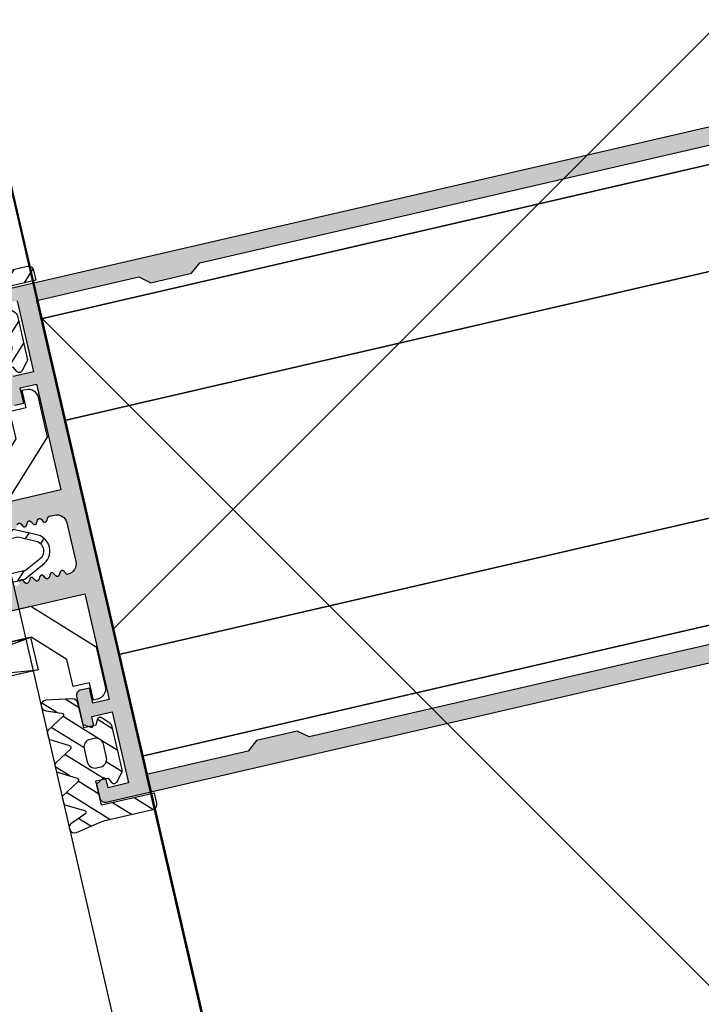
# Model space of a CAD drawing. Header units: centimetres. Extents: x -15121 to 17422, y -60492 to 0.
# Tile 33 of 256: x 1201.84 to 1208.37, y -30450.34 to -30440.92. Entities that reach past the tile are written whole.
import ezdxf

# ---------------------------------------------------------------- set-up
doc = ezdxf.new("R2010")
doc.units = ezdxf.units.CM
doc.header["$LTSCALE"] = 60
doc.linetypes.add('0', pattern=[0])
for name, color, linetype in [('AIKA podłoga deski cała', 2, 'Continuous'), ('AIKA powierzchnie2', 2, 'Continuous'), ('AIKA sufity podwieszane', 8, 'Continuous'), ('AIKA wymiarowanie ogólne rzut2', 7, 'Continuous'), ('BSP podkonstrukcja', 8, 'Continuous'), ('RI-ACCESS', 253, 'Continuous'), ('RI-GASKET', 253, 'Continuous'), ('RI-HATCH-I', 253, 'Continuous'), ('RI-HATCH-P', 253, 'Continuous'), ('RI-PROFILE', 8, 'Continuous')]:
    doc.layers.add(name, color=color, linetype=linetype)
doc.styles.add('wymiar', font='txt.shx', dxfattribs={"width": 0.6})
doc.dimstyles.new('Dwudziestka', dxfattribs={"dimtxt": 7, "dimasz": 0.7, "dimexe": 5, "dimexo": 0, "dimgap": 2.5, "dimtad": 1, "dimtoh": 1, "dimdec": 3, "dimrnd": 0.5, "dimdsep": 46, "dimtxsty": 'wymiar', "dimblk": 'znacznik', "dimcen": 0, "dimdle": 5, "dimse1": 1, "dimse2": 1, "dimclrd": 256, "dimclre": 256, "dimclrt": 256, "dimadec": 0, "dimazin": 0, "dimtfac": 0.4, "dimtdec": 3, "dimtix": 1, "dimtofl": 0, "dimtmove": 2, "dimatfit": 3, "dimldrblk": 'znacznik', "dimfxl": 1, "dimtolj": 1, "dimarcsym": 0})

# ---------------------------------------------------------------- blocks, each defined once
blk = doc.blocks.new('0342524b')
at = {"layer": 'RI-PROFILE'}
for points in [[(2.796999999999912, 9.325999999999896, 0.5790137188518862), (2.795999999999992, 9.672000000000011), (2.529999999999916, 9.824999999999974, -0.5780385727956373), (2.530999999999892, 10.17199999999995), (2.796999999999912, 10.32499999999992, 0.5790137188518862), (2.795999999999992, 10.67100000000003), (2.529999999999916, 10.82599999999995, -0.5780385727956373), (2.530999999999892, 11.17299999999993), (2.796999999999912, 11.32599999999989, 0.5790137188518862), (2.795999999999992, 11.67200000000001), (2.529999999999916, 11.82599999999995, -0.5780385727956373), (2.530999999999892, 12.17299999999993), (2.796999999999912, 12.32599999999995, 0.2678428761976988), (2.896670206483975, 12.49871298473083), (2.896670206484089, 12.99999999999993, 0.414213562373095), (1.896670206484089, 13.99999999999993), (-1.905000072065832, 13.99999999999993, 0.414213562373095), (-2.905000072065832, 12.99999999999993), (-2.905000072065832, 12.88472731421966), (-2.538999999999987, 12.67399999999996, -0.5763692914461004), (-2.538999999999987, 12.32699999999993), (-2.805000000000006, 12.17299999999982, 0.5763692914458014), (-2.805000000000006, 11.82599999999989), (-2.538999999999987, 11.67299999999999, -0.5763692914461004), (-2.538999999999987, 11.32599999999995), (-2.805000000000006, 11.17299999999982, 0.5763692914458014), (-2.805000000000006, 10.82599999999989), (-2.538999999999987, 10.67299999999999, -0.5763692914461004), (-2.538999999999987, 10.32599999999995), (-2.805000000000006, 10.17299999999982, 0.5763692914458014), (-2.805000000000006, 9.825999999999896), (-2.538999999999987, 9.672999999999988, -0.5763692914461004), (-2.538999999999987, 9.325999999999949), (-2.805000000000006, 9.172999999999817, 0.5763692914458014), (-2.805000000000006, 8.825999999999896), (-2.538999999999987, 8.672999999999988, -0.5763692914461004), (-2.538999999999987, 8.32599999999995)], [(-5.100000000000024, 0.4999999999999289), (-5.100000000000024, 14.14999999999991), (-15.5, 14.14999999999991), (-15.5, 12.54999999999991), (-14, 12.54999999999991), (-13.99999999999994, 11.64999999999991, -0.414213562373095), (-14.49999999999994, 11.14999999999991), (-17.26915163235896, 11.14999999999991), (-17.67315163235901, 11.84999999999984, -0.5775199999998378), (-17.50015163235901, 12.14999999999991), (-16.69999999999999, 12.14999999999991), (-16.69999999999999, 14.14999999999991), (-23.69999999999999, 14.14999999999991), (-23.69999999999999, 12.14999999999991), (-22.89984836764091, 12.14999999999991, -0.5775199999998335), (-22.72684836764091, 11.84999999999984), (-23.13084836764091, 11.14999999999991), (-24.5, 11.14999999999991, -0.4142000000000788), (-25, 11.64999999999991), (-24.99999999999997, 119.8499999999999, -0.4141999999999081)], [(25.00000000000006, 119.8499999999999), (25, 11.64999999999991, -0.4142000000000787)], [(13.99999999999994, 11.64999999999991), (14, 12.54999999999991), (15.5, 12.54999999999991), (15.5, 14.14999999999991), (5.099999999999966, 14.14999999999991), (5.099999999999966, 0.4999999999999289, -0.414213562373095)]]:
    blk.add_lwpolyline(points, format="xyb", dxfattribs=at)
for points in [[(23.69999999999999, 14.14999999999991), (16.69999999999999, 14.14999999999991), (16.69999999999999, 12.14999999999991)], [(-23.29999999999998, 85.44999999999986), (-23.30000000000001, 31.99999999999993), (-22.50000000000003, 30.99999999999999), (-22.50000000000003, 26.99999999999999), (-23.30000000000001, 25.99999999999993), (-23.30000000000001, 15.99999999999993), (23.30000000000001, 15.99999999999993), (23.30000000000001, 25.99999999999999), (22.5, 26.99999999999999), (22.5, 30.99999999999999), (23.30000000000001, 31.99999999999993), (23.30000000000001, 85.44999999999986)]]:
    blk.add_lwpolyline(points, dxfattribs=at)
blk = doc.blocks.new('0342524')
at = {"layer": 'RI-HATCH-P'}
h = blk.add_hatch(color=256, dxfattribs=at)
edge = h.paths.add_edge_path()
edge.add_arc((2.629431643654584, 2.999212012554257), 0.2002221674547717, 119.77574523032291, 239.8940206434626, ccw=False)
edge.add_line((2.529999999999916, 3.172999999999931), (2.795999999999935, 3.325999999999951))
edge.add_arc((2.696192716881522, 3.498712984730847), 0.1994774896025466, 300.0227342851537, 60.30845426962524)
edge.add_line((2.795000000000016, 3.671999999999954), (2.52899999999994, 3.825999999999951))
edge.add_arc((2.629431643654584, 3.999212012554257), 0.2002221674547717, 119.77574523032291, 239.8940206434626, ccw=False)
edge.add_line((2.529999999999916, 4.172999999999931), (2.795999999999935, 4.325999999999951))
edge.add_arc((2.696192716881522, 4.498712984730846), 0.1994774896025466, 300.0227342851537, 60.30845426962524)
edge.add_line((2.795000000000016, 4.671999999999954), (2.52899999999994, 4.825999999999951))
edge.add_arc((2.629431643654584, 4.999212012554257), 0.2002221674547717, 119.77574523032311, 239.89402064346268, ccw=False)
edge.add_line((2.529999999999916, 5.172999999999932), (2.795999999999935, 5.325999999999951))
edge.add_arc((2.696192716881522, 5.498712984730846), 0.1994774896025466, 300.0227342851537, 60.30845426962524)
edge.add_line((2.795000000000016, 5.671999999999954), (2.52899999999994, 5.825999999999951))
edge.add_arc((2.629431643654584, 5.999212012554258), 0.2002221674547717, 119.77574523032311, 239.89402064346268, ccw=False)
edge.add_line((2.529999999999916, 6.172999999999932), (2.795999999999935, 6.325999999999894))
edge.add_arc((2.696192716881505, 6.498712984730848), 0.1994774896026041, 300.0227342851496, 60.30845426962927)
edge.add_line((2.795000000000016, 6.672000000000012), (2.529999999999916, 6.824999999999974))
edge.add_arc((2.630431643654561, 6.998212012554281), 0.2002221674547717, 119.77574523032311, 239.89402064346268, ccw=False)
edge.add_line((2.530999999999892, 7.171999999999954), (2.796999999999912, 7.324999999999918))
edge.add_arc((2.697192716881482, 7.497712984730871), 0.1994774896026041, 300.0227342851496, 60.30845426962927)
edge.add_line((2.795999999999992, 7.671000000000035), (2.529999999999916, 7.825999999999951))
edge.add_arc((2.630431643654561, 7.999212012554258), 0.2002221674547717, 119.77574523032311, 239.89402064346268, ccw=False)
edge.add_line((2.530999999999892, 8.172999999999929), (2.796999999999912, 8.325999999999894))
edge.add_arc((2.697192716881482, 8.498712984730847), 0.1994774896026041, 300.0227342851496, 60.30845426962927)
edge.add_line((2.795999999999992, 8.672000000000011), (2.529999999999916, 8.825999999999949))
edge.add_arc((2.630431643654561, 8.999212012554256), 0.2002221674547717, 119.7757452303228, 239.8940206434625, ccw=False)
edge.add_line((2.530999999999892, 9.172999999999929), (2.796999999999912, 9.325999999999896))
edge.add_arc((2.697192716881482, 9.498712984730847), 0.1994774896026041, 300.0227342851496, 60.30845426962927)
edge.add_line((2.795999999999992, 9.672000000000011), (2.529999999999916, 9.824999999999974))
edge.add_arc((2.630431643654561, 9.99821201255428), 0.2002221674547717, 119.7757452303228, 239.8940206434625, ccw=False)
edge.add_line((2.530999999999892, 10.17199999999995), (2.796999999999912, 10.32499999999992))
edge.add_arc((2.697192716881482, 10.49771298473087), 0.1994774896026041, 300.0227342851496, 60.30845426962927)
edge.add_line((2.795999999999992, 10.67100000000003), (2.529999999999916, 10.82599999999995))
edge.add_arc((2.630431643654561, 10.99921201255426), 0.2002221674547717, 119.7757452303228, 239.8940206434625, ccw=False)
edge.add_line((2.530999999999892, 11.17299999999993), (2.796999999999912, 11.32599999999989))
edge.add_arc((2.697192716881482, 11.49871298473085), 0.1994774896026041, 300.0227342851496, 60.30845426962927)
edge.add_line((2.795999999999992, 11.67200000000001), (2.529999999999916, 11.82599999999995))
edge.add_arc((2.630431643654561, 11.99921201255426), 0.2002221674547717, 119.7757452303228, 239.8940206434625, ccw=False)
edge.add_line((2.530999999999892, 12.17299999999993), (2.796999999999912, 12.32599999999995))
edge.add_arc((2.697192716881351, 12.49871298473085), 0.1994774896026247, 300.0227342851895, 359.9999999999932)
edge.add_line((2.896670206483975, 12.49871298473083), (2.896670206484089, 12.99999999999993))
edge.add_arc((1.896670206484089, 12.99999999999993), 1, 0, 90)
edge.add_line((1.896670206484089, 13.99999999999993), (-1.905000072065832, 13.99999999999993))
edge.add_arc((-1.905000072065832, 12.99999999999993), 1, 90, 180)
edge.add_line((-2.905000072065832, 12.99999999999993), (-2.905000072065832, 12.88472731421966))
edge.add_line((-2.905000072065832, 12.88472731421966), (-2.538999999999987, 12.67399999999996))
edge.add_arc((-2.639511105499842, 12.50049999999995), 0.2005111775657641, 300.0843446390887, 59.91565536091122, ccw=False)
edge.add_line((-2.538999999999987, 12.32699999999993), (-2.805000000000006, 12.17299999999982))
edge.add_arc((-2.704488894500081, 11.99949999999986), 0.2005111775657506, 120.0843446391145, 239.9156553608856)
edge.add_line((-2.805000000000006, 11.82599999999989), (-2.538999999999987, 11.67299999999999))
edge.add_arc((-2.639511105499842, 11.49949999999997), 0.2005111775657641, 300.0843446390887, 59.91565536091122, ccw=False)
edge.add_line((-2.538999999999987, 11.32599999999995), (-2.805000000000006, 11.17299999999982))
edge.add_arc((-2.704488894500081, 10.99949999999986), 0.2005111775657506, 120.0843446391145, 239.9156553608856)
edge.add_line((-2.805000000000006, 10.82599999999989), (-2.538999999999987, 10.67299999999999))
edge.add_arc((-2.639511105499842, 10.49949999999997), 0.2005111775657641, 300.0843446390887, 59.91565536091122, ccw=False)
edge.add_line((-2.538999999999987, 10.32599999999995), (-2.805000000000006, 10.17299999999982))
edge.add_arc((-2.704488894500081, 9.999499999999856), 0.2005111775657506, 120.0843446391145, 239.9156553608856)
edge.add_line((-2.805000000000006, 9.825999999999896), (-2.538999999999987, 9.672999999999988))
edge.add_arc((-2.639511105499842, 9.499499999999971), 0.2005111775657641, 300.0843446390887, 59.91565536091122, ccw=False)
edge.add_line((-2.538999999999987, 9.325999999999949), (-2.805000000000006, 9.172999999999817))
edge.add_arc((-2.704488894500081, 8.999499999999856), 0.2005111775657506, 120.0843446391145, 239.9156553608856)
edge.add_line((-2.805000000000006, 8.825999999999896), (-2.538999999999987, 8.672999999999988))
edge.add_arc((-2.639511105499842, 8.499499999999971), 0.2005111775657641, 300.0843446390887, 59.91565536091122, ccw=False)
edge.add_line((-2.538999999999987, 8.32599999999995), (-2.805000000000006, 8.172999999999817))
edge.add_arc((-2.704488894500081, 7.999499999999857), 0.2005111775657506, 120.0843446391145, 239.9156553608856)
edge.add_line((-2.805000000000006, 7.825999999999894), (-2.538999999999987, 7.672999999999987))
edge.add_arc((-2.639511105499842, 7.499499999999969), 0.2005111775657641, 300.0843446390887, 59.91565536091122, ccw=False)
edge.add_line((-2.538999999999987, 7.325999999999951), (-2.805000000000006, 7.172999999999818))
edge.add_arc((-2.704488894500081, 6.999499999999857), 0.2005111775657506, 120.0843446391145, 239.9156553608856)
edge.add_line((-2.805000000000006, 6.825999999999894), (-2.538999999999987, 6.672999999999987))
edge.add_arc((-2.639511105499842, 6.499499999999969), 0.2005111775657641, 300.0843446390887, 59.91565536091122, ccw=False)
edge.add_line((-2.538999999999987, 6.325999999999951), (-2.805000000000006, 6.172999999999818))
edge.add_arc((-2.704488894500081, 5.999499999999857), 0.2005111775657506, 120.0843446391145, 239.9156553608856)
edge.add_line((-2.805000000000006, 5.825999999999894), (-2.538999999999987, 5.672999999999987))
edge.add_arc((-2.639511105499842, 5.499499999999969), 0.2005111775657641, 300.0843446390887, 59.91565536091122, ccw=False)
edge.add_line((-2.538999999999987, 5.325999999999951), (-2.805000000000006, 5.172999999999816))
edge.add_arc((-2.704488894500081, 4.999499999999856), 0.2005111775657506, 120.0843446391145, 239.9156553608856)
edge.add_line((-2.805000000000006, 4.825999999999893), (-2.538999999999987, 4.672999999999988))
edge.add_arc((-2.639511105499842, 4.499499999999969), 0.2005111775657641, 300.0843446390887, 59.91565536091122, ccw=False)
edge.add_line((-2.538999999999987, 4.325999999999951), (-2.805000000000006, 4.172999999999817))
edge.add_arc((-2.704488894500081, 3.999499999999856), 0.2005111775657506, 120.0843446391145, 239.9156553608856)
edge.add_line((-2.805000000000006, 3.825999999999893), (-2.538999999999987, 3.672999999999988))
edge.add_arc((-2.639511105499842, 3.499499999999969), 0.2005111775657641, 300.0843446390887, 59.91565536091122, ccw=False)
edge.add_line((-2.538999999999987, 3.325999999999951), (-2.805000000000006, 3.172999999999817))
edge.add_arc((-2.704488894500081, 2.999499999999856), 0.2005111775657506, 120.0843446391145, 239.9156553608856)
edge.add_line((-2.805000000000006, 2.825999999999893), (-2.538999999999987, 2.672999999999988))
edge.add_arc((-2.639511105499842, 2.499499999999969), 0.2005111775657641, 300.0843446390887, 59.91565536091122, ccw=False)
edge.add_line((-2.538999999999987, 2.325999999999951), (-2.805000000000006, 2.172999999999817))
edge.add_arc((-2.704488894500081, 1.999499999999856), 0.2005111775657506, 120.0843446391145, 239.9156553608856)
edge.add_line((-2.805000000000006, 1.825999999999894), (-2.538999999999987, 1.672999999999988))
edge.add_arc((-2.639511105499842, 1.499499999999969), 0.2005111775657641, 300.0843446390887, 59.91565536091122, ccw=False)
edge.add_line((-2.538999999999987, 1.325999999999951), (-2.805000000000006, 1.172999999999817))
edge.add_arc((-2.704488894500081, 0.9994999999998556), 0.2005111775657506, 120.0843446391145, 239.9156553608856)
edge.add_line((-2.805000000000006, 0.8259999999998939), (-2.538999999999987, 0.6729999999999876))
edge.add_arc((-2.639511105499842, 0.4994999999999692), 0.2005111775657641, 300.0843446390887, 59.91565536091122, ccw=False)
edge.add_line((-2.538999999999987, 0.3259999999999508), (-2.90500000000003, 0.114999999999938))
edge.add_line((-2.90500000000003, 0.114999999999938), (-2.90500000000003, -7.109590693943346e-14))
edge.add_line((-2.90500000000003, -7.11e-14), (-4.600000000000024, -7.11e-14))
edge.add_arc((-4.600000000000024, 0.4999999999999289), 0.5, 180, 270, ccw=False)
edge.add_line((-5.100000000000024, 0.4999999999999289), (-5.100000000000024, 14.14999999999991))
edge.add_line((-5.100000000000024, 14.14999999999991), (-15.5, 14.14999999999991))
edge.add_line((-15.5, 14.14999999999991), (-15.5, 12.54999999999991))
edge.add_line((-15.5, 12.54999999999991), (-14, 12.54999999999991))
edge.add_line((-14, 12.54999999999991), (-13.99999999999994, 11.64999999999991))
edge.add_arc((-14.49999999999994, 11.64999999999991), 0.5, 270, 360, ccw=False)
edge.add_line((-14.49999999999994, 11.14999999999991), (-17.26915163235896, 11.14999999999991))
edge.add_line((-17.26915163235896, 11.14999999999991), (-17.67315163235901, 11.84999999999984))
edge.add_arc((-17.50009999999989, 11.95008855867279), 0.1999114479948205, 90.01479813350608, 210.0439705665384, ccw=False)
edge.add_line((-17.50015163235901, 12.14999999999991), (-16.69999999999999, 12.14999999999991))
edge.add_line((-16.69999999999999, 12.14999999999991), (-16.69999999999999, 14.14999999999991))
edge.add_line((-16.69999999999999, 14.14999999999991), (-23.69999999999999, 14.14999999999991))
edge.add_line((-23.69999999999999, 14.14999999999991), (-23.69999999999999, 12.14999999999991))
edge.add_line((-23.69999999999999, 12.14999999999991), (-22.89984836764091, 12.14999999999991))
edge.add_arc((-22.89990000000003, 11.95008855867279), 0.1999114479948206, 329.95602943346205, 89.98520186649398, ccw=False)
edge.add_line((-22.72684836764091, 11.84999999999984), (-23.13084836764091, 11.14999999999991))
edge.add_line((-23.13084836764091, 11.14999999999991), (-24.5, 11.14999999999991))
edge.add_arc((-24.49998842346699, 11.65001157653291), 0.5000115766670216, 180.0013265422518, 269.99867345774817, ccw=False)
edge.add_line((-25, 11.64999999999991), (-24.99999999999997, 119.8499999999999))
edge.add_arc((-24.49998842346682, 119.8499884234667), 0.5000115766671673, 90.00132654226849, 179.9986734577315, ccw=False)
edge.add_line((-24.49999999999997, 120.3499999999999), (24.50000000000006, 120.3499999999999))
edge.add_arc((24.4999884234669, 119.8499884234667), 0.5000115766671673, 0.0013265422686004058, 89.99867345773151, ccw=False)
edge.add_line((25.00000000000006, 119.8499999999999), (25, 11.64999999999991))
edge.add_arc((24.49998842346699, 11.65001157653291), 0.5000115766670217, 270.0013265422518, 359.99867345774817, ccw=False)
edge.add_line((24.5, 11.14999999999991), (23.13084836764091, 11.14999999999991))
edge.add_line((23.13084836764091, 11.14999999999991), (22.72684836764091, 11.84999999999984))
edge.add_arc((22.89990000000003, 11.95008855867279), 0.1999114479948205, 90.01479813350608, 210.0439705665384, ccw=False)
edge.add_line((22.89984836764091, 12.14999999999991), (23.69999999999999, 12.14999999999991))
edge.add_line((23.69999999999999, 12.14999999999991), (23.69999999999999, 14.14999999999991))
edge.add_line((23.69999999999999, 14.14999999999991), (16.69999999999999, 14.14999999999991))
edge.add_line((16.69999999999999, 14.14999999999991), (16.69999999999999, 12.14999999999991))
edge.add_line((16.69999999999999, 12.14999999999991), (17.50015163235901, 12.14999999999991))
edge.add_arc((17.50009999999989, 11.95008855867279), 0.1999114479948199, 329.95602943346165, 89.98520186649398, ccw=False)
edge.add_line((17.67315163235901, 11.84999999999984), (17.26915163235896, 11.14999999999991))
edge.add_line((17.26915163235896, 11.14999999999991), (14.49999999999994, 11.14999999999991))
edge.add_arc((14.49999999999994, 11.64999999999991), 0.5, 180, 270, ccw=False)
edge.add_line((13.99999999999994, 11.64999999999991), (14, 12.54999999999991))
edge.add_line((14, 12.54999999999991), (15.5, 12.54999999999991))
edge.add_line((15.5, 12.54999999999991), (15.5, 14.14999999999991))
edge.add_line((15.5, 14.14999999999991), (5.099999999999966, 14.14999999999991))
edge.add_line((5.099999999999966, 14.14999999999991), (5.099999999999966, 0.4999999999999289))
edge.add_arc((4.599999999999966, 0.4999999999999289), 0.5, 270, 360, ccw=False)
edge.add_line((4.599999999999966, -7.11e-14), (2.894999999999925, -7.11e-14))
edge.add_line((2.894999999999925, -7.11e-14), (2.894999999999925, 0.6139999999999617))
edge.add_line((2.894999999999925, 0.6139999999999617), (2.52899999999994, 0.8259999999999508))
edge.add_arc((2.629431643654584, 0.9992120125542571), 0.2002221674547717, 119.77574523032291, 239.89402064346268, ccw=False)
edge.add_line((2.529999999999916, 1.172999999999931), (2.795999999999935, 1.325999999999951))
edge.add_arc((2.69619271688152, 1.498712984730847), 0.1994774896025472, 300.022734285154, 60.30845426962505)
edge.add_line((2.795000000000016, 1.671999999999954), (2.52899999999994, 1.825999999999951))
edge.add_arc((2.629431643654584, 1.999212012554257), 0.2002221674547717, 119.77574523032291, 239.89402064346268, ccw=False)
edge.add_line((2.529999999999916, 2.172999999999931), (2.795999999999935, 2.325999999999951))
edge.add_arc((2.696192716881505, 2.498712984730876), 0.1994774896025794, 300.0227342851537, 60.30845426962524)
edge.add_line((2.795000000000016, 2.672000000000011), (2.52899999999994, 2.825999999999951))
edge = h.paths.add_edge_path(flags=0)
edge.add_line((-21.84142135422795, 118.0085786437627), (-21.99999999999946, 117.85))
edge.add_line((-21.99999999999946, 117.85), (-22.49999999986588, 117.85))
edge.add_line((-22.49999999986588, 117.85), (-22.49999999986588, 117.449999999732))
edge.add_line((-22.49999999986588, 117.449999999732), (-22.65857864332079, 117.2914213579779))
edge.add_arc((-22.51715728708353, 117.1500000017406), 0.1999999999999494, 134.9999999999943, 225.0000001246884)
edge.add_line((-22.65857864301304, 117.0085786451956), (-22.34142135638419, 116.6914213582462))
edge.add_arc((-22.4828427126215, 116.5500000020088), 0.2000000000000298, 314.99999999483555, 45.000000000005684, ccw=False)
edge.add_line((-22.34142135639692, 116.4085786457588), (-22.6585786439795, 116.0914213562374))
edge.add_arc((-22.51715728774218, 115.9500000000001), 0.2000000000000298, 134.9999999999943, 224.9999999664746)
edge.add_line((-22.65857864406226, 115.8085786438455), (-22.34142135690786, 115.4914213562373))
edge.add_arc((-22.48284271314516, 115.35), 0.1999999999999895, 314.9999997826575, 45, ccw=False)
edge.add_line((-22.34142135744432, 115.2085786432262), (-22.65857864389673, 114.8914213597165))
edge.add_arc((-22.51715728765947, 114.7500000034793), 0.1999999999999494, 134.9999999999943, 225.0000000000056)
edge.add_line((-22.65857864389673, 114.608578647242), (-22.3414213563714, 114.2914213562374))
edge.add_arc((-22.48284271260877, 114.15), 0.20000000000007, 315.0000000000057, 44.999999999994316, ccw=False)
edge.add_line((-22.3414213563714, 114.0085786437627), (-23.29999999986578, 113.05))
edge.add_line((-23.29999999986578, 113.05), (-23.29999999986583, 103.2499999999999))
edge.add_line((-23.29999999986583, 103.2499999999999), (-21.89999999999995, 103.2499999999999))
edge.add_arc((-21.90000027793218, 102.3499997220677), 0.9000002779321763, 270.063679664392, 89.99998230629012, ccw=False)
edge.add_line((-21.89900000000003, 101.45), (-23.29999999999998, 101.4499999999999))
edge.add_line((-23.29999999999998, 101.4499999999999), (-23.29999999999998, 91.44999999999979))
edge.add_line((-23.29999999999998, 91.44999999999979), (-22.5, 90.44999999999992))
edge.add_line((-22.5, 90.44999999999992), (-22.5, 86.44999999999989))
edge.add_line((-22.5, 86.44999999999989), (-23.29999999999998, 85.44999999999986))
edge.add_line((-23.29999999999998, 85.44999999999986), (-23.30000000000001, 31.99999999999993))
edge.add_line((-23.30000000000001, 31.99999999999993), (-22.50000000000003, 30.99999999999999))
edge.add_line((-22.50000000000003, 30.99999999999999), (-22.50000000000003, 26.99999999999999))
edge.add_line((-22.50000000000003, 26.99999999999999), (-23.30000000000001, 25.99999999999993))
edge.add_line((-23.30000000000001, 25.99999999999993), (-23.30000000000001, 15.99999999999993))
edge.add_line((-23.30000000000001, 15.99999999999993), (23.30000000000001, 15.99999999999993))
edge.add_line((23.30000000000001, 15.99999999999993), (23.30000000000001, 25.99999999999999))
edge.add_line((23.30000000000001, 25.99999999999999), (22.5, 26.99999999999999))
edge.add_line((22.5, 26.99999999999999), (22.5, 30.99999999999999))
edge.add_line((22.5, 30.99999999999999), (23.30000000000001, 31.99999999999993))
edge.add_line((23.30000000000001, 31.99999999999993), (23.30000000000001, 85.44999999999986))
edge.add_line((23.30000000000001, 85.44999999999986), (22.50000000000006, 86.44999999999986))
edge.add_line((22.50000000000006, 86.44999999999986), (22.50000000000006, 90.44999999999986))
edge.add_line((22.50000000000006, 90.44999999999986), (23.30000000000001, 91.44999999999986))
edge.add_line((23.30000000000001, 91.44999999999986), (23.30000000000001, 101.4499999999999))
edge.add_line((23.30000000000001, 101.4499999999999), (21.89900000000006, 101.4499999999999))
edge.add_arc((21.90000027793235, 102.3499997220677), 0.9000002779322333, 90.000017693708, 269.9363203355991, ccw=False)
edge.add_line((21.90000000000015, 103.2499999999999), (23.30000000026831, 103.2499999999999))
edge.add_line((23.30000000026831, 103.2499999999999), (23.3000000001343, 113.0499999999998))
edge.add_line((23.3000000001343, 113.0499999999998), (22.34142135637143, 114.0085786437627))
edge.add_arc((22.48284271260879, 114.15), 0.2000000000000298, 135, 224.9999999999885, ccw=False)
edge.add_line((22.34142135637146, 114.2914213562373), (22.65857864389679, 114.6085786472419))
edge.add_arc((22.51715728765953, 114.7500000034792), 0.1999999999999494, 314.9999999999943, 45.0000000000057)
edge.add_line((22.65857864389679, 114.8914213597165), (22.34142135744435, 115.2085786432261))
edge.add_arc((22.48284271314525, 115.3499999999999), 0.2000000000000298, 134.9999999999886, 225.000000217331, ccw=False)
edge.add_line((22.34142135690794, 115.4914213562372), (22.65857864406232, 115.8085786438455))
edge.add_arc((22.51715728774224, 115.95), 0.2000000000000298, 315.0000000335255, 45.0000000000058)
edge.add_line((22.65857864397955, 116.0914213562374), (22.34142135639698, 116.4085786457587))
edge.add_arc((22.48284271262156, 116.5500000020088), 0.2000000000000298, 134.9999999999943, 225.0000000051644, ccw=False)
edge.add_line((22.34142135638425, 116.6914213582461), (22.70000000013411, 117.05))
edge.add_line((22.70000000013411, 117.05), (22.50000000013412, 117.25))
edge.add_line((22.50000000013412, 117.25), (22.50000000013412, 117.85))
edge.add_line((22.50000000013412, 117.85), (21.79999999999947, 117.85))
edge.add_line((21.79999999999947, 117.85), (21.59999999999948, 118.05))
edge.add_line((21.59999999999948, 118.05), (21.24142135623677, 117.6914213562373))
edge.add_arc((21.09999999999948, 117.8328427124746), 0.1999999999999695, 225, 315, ccw=False)
edge.add_line((20.95857864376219, 117.6914213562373), (20.64142135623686, 118.0085786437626))
edge.add_arc((20.49999999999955, 117.8671572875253), 0.1999999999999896, 44.99999999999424, 135.0000000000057)
edge.add_line((20.35857864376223, 118.0085786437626), (20.04142135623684, 117.6914213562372))
edge.add_arc((19.89999999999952, 117.8328427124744), 0.1999999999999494, 225.0000000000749, 315.0000000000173, ccw=False)
edge.add_line((19.75857864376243, 117.6914213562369), (19.44142135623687, 118.0085786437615))
edge.add_arc((19.29999999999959, 117.8671572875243), 0.1999999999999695, 45, 135.0000000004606)
edge.add_line((19.15857864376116, 118.0085786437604), (18.84142135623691, 117.6914213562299))
edge.add_arc((18.69999999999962, 117.8328427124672), 0.2000000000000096, 225.0000000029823, 314.99999999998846, ccw=False)
edge.add_line((18.55857864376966, 117.6914213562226), (18.24142135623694, 118.0085786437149))
edge.add_arc((18.09999999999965, 117.8671572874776), 0.1999999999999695, 45, 135.0000000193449)
edge.add_line((17.95857864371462, 118.0085786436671), (17.64142135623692, 117.6914213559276))
edge.add_arc((17.4999999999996, 117.8328427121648), 0.1999999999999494, 225.0000001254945, 315.0000000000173, ccw=False)
edge.add_line((17.35857864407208, 117.6914213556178), (17.04142135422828, 118.0085786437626))
edge.add_arc((16.89999999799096, 117.8671572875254), 0.1999999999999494, 44.99999999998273, 134.9999999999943)
edge.add_line((16.7585786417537, 118.0085786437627), (16.44142135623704, 117.6914213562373))
edge.add_arc((16.29999999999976, 117.8328427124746), 0.1999999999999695, 225, 315, ccw=False)
edge.add_line((16.15857864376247, 117.6914213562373), (15.19999999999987, 118.6499999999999))
edge.add_line((15.19999999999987, 118.6499999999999), (-15.19999999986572, 118.6499999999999))
edge.add_line((-15.19999999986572, 118.6499999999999), (-16.15857864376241, 117.6914213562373))
edge.add_arc((-16.2999999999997, 117.8328427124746), 0.1999999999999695, 225, 315, ccw=False)
edge.add_line((-16.44142135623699, 117.6914213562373), (-16.75857864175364, 118.0085786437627))
edge.add_arc((-16.89999999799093, 117.8671572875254), 0.1999999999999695, 45, 135)
edge.add_line((-17.04142135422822, 118.0085786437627), (-17.35857864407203, 117.6914213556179))
edge.add_arc((-17.49999999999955, 117.8328427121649), 0.1999999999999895, 224.9999999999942, 314.99999987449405, ccw=False)
edge.add_line((-17.64142135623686, 117.6914213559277), (-17.95857864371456, 118.0085786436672))
edge.add_arc((-18.0999999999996, 117.8671572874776), 0.1999999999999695, 44.99999998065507, 135)
edge.add_line((-18.24142135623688, 118.0085786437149), (-18.55857864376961, 117.6914213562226))
edge.add_arc((-18.69999999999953, 117.8328427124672), 0.1999999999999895, 224.9999999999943, 314.9999999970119, ccw=False)
edge.add_line((-18.84142135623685, 117.69142135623), (-19.1585786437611, 118.0085786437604))
edge.add_arc((-19.29999999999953, 117.8671572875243), 0.1999999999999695, 44.99999999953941, 135)
edge.add_line((-19.44142135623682, 118.0085786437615), (-19.75857864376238, 117.691421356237))
edge.add_arc((-19.89999999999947, 117.8328427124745), 0.1999999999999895, 224.9999999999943, 314.99999999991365, ccw=False)
edge.add_line((-20.04142135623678, 117.6914213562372), (-20.35857864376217, 118.0085786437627))
edge.add_arc((-20.49999999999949, 117.8671572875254), 0.1999999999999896, 44.99999999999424, 135.0000000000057)
edge.add_line((-20.6414213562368, 118.0085786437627), (-20.95857864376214, 117.6914213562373))
edge.add_arc((-21.09999999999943, 117.8328427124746), 0.1999999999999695, 225, 315, ccw=False)
edge.add_line((-21.24142135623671, 117.6914213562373), (-21.55857864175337, 118.0085786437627))
edge.add_arc((-21.69999999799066, 117.8671572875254), 0.1999999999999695, 45, 135)
blk.add_blockref('0342524b', (0, 0))
blk = doc.blocks.new('0340070B')
at = {"layer": 'RI-HATCH-I'}
h = blk.add_hatch(dxfattribs=at)
h.set_pattern_fill('_U', color=256, scale=1.5, angle=45, style=0, pattern_type=0)
h.set_pattern_definition([(45, (-168.2959759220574, -76.70817136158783), (-1.060660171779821, 1.060660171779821), [])])
edge = h.paths.add_edge_path(flags=16)
edge.add_line((1.779999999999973, -7.801120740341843), (1.697000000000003, -7.718120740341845))
edge.add_arc((-2.764456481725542e-14, -9.415122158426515), 2.39992141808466, 45.00002393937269, 134.9999760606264)
edge.add_line((-1.697000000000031, -7.718120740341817), (-1.78000000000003, -7.801120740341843))
edge.add_line((-1.78000000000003, -7.801120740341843), (-3.572000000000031, -7.801120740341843))
edge.add_line((-3.572000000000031, -7.801120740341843), (-3.670000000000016, -1.90112074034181))
edge.add_line((-3.670000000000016, -1.90112074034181), (-3.415999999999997, -1.901120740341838))
edge.add_arc((-3.415696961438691, -0.8999536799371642), 1.001167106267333, 269.9826574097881, 314.9809765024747)
edge.add_line((-2.708000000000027, -1.608120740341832), (-0.707000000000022, 0.3928792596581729))
edge.add_arc((-3.547159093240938e-14, -0.3141172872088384), 0.9998465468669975, 44.999860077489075, 135.0001399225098, ccw=False)
edge.add_line((0.7069999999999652, 0.3928792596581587), (2.70799999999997, -1.608120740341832))
edge.add_arc((3.415696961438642, -0.8999536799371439), 1.001167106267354, 225.0190234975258, 270.0173425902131)
edge.add_line((3.415999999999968, -1.901120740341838), (3.669999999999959, -1.90112074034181))
edge.add_line((3.669999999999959, -1.90112074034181), (3.571999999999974, -7.801120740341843))
edge.add_line((3.571999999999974, -7.801120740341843), (1.779999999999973, -7.801120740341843))
edge = h.paths.add_edge_path()
edge.add_line((-2.449999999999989, -0.2001207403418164), (-2.450000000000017, 2.898879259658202))
edge.add_arc((-2.450000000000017, 2.998879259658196), 0.09999999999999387, 90, 270, ccw=False)
edge.add_line((-2.450000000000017, 3.09887925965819), (-2.450000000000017, 5.898979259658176))
edge.add_arc((-2.450000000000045, 5.998979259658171), 0.0999999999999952, 89.99999999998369, 270.00000000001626, ccw=False)
edge.add_line((-2.450000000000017, 6.098979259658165), (-2.450000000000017, 8.998979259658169))
edge.add_line((-2.450000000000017, 8.998979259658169), (-1.489000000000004, 10.9836792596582))
edge.add_arc((-1.742371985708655e-15, 10.39947414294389), 1.599505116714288, 21.422425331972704, 158.577574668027, ccw=False)
edge.add_line((1.489000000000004, 10.98367925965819), (2.44999999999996, 8.998979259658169))
edge.add_line((2.44999999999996, 8.998979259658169), (2.44999999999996, 6.098979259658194))
edge.add_arc((2.44999999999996, 5.998979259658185), 0.1000000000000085, 269.99999999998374, 90, ccw=False)
edge.add_line((2.449999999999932, 5.898979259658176), (2.44999999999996, 3.098879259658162))
edge.add_arc((2.449999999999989, 2.998879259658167), 0.09999999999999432, 269.99999999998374, 90.00000000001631, ccw=False)
edge.add_line((2.44999999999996, 2.898879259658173), (2.44999999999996, -0.2011207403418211))
edge.add_arc((2.750006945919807, -0.201113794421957), 0.3000069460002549, 180.0013265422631, 269.9986734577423)
edge.add_line((2.749999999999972, -0.5011207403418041), (4.093999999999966, -0.5011207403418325))
edge.add_arc((4.594007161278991, -0.5020078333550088), 0.5000079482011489, 0.445425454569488, 179.8983481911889, ccw=False)
edge.add_line((5.093999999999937, -0.4981207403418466), (4.903999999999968, -11.90512074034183))
edge.add_arc((4.603904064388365, -11.90099648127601), 0.3001242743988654, 270.01831476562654, 359.2126259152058, ccw=False)
edge.add_line((4.603999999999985, -12.20112074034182), (2.999999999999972, -12.20112074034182))
edge.add_arc((2.999999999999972, -11.70112074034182), 0.5, 90, 270, ccw=False)
edge.add_line((2.999999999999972, -11.20112074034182), (3.499999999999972, -11.20112074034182))
edge.add_line((3.499999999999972, -11.20112074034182), (3.499999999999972, -9.201120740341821))
edge.add_line((3.499999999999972, -9.201120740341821), (1.614000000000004, -9.201120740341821))
edge.add_arc((1.614196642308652, -8.201161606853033), 0.9999591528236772, 224.9903771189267, 269.9887327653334, ccw=False)
edge.add_line((0.9069999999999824, -8.9081207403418), (0.7069999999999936, -8.708120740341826))
edge.add_arc((-1.415534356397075e-14, -9.41511728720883), 0.999846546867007, 44.99986007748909, 135.0001399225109)
edge.add_line((-0.7070000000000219, -8.708120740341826), (-0.9070000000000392, -8.908120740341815))
edge.add_arc((-1.614196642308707, -8.201161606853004), 0.9999591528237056, 270.011267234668, 315.00962288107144, ccw=False)
edge.add_line((-1.614000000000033, -9.201120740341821), (-3.500000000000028, -9.201120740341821))
edge.add_line((-3.500000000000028, -9.201120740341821), (-3.500000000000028, -11.20112074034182))
edge.add_line((-3.500000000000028, -11.20112074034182), (-3.000000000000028, -11.20112074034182))
edge.add_arc((-3.000000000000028, -11.70112074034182), 0.5, 270, 90, ccw=False)
edge.add_line((-3.000000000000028, -12.20112074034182), (-4.604000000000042, -12.20112074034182))
edge.add_arc((-4.603904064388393, -11.90099648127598), 0.3001242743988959, 180.7873740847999, 269.98168523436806, ccw=False)
edge.add_line((-4.904000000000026, -11.90512074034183), (-5.094000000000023, -0.5041207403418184))
edge.add_arc((-4.59401337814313, -0.4981342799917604), 0.500022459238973, 0.34531278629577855, 180.6859834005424, ccw=False)
edge.add_line((-4.093999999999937, -0.4951207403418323), (-2.751000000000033, -0.5001207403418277))
edge.add_arc((-2.750025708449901, -0.2000966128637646), 0.3000257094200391, 269.8139396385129, 359.9953924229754)
edge = h.paths.add_edge_path(flags=16)
edge.add_line((1.649999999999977, 1.022879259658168), (1.649999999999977, 9.274479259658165))
edge.add_line((1.649999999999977, 9.274479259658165), (0.9309999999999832, 10.7643792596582))
edge.add_arc((-0.00122626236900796, 10.39696109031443), 1.002018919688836, 21.51087860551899, 161.0609042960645)
edge.add_line((-0.9490000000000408, 10.72217925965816), (-1.650000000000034, 9.274679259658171))
edge.add_line((-1.650000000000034, 9.274679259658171), (-1.650000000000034, 1.022879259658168))
edge.add_arc((-1.350090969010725, 1.022923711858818), 0.2999090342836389, 180.008492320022, 315.0062838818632)
edge.add_line((-1.138000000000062, 0.8108792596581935), (-1.131000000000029, 0.8178792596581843))
edge.add_arc((-2.853273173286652e-14, -0.3131396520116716), 1.599488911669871, 45.00047902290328, 134.999520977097, ccw=False)
edge.add_line((1.130999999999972, 0.8178792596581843), (1.137999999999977, 0.8108792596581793))
edge.add_arc((1.350090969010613, 1.022923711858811), 0.2999090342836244, 224.9937161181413, 359.991507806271)
edge.add_line((1.650000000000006, 1.022879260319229), (1.649999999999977, 1.022879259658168))
at = {"layer": 'RI-PROFILE'}
blk.add_lwpolyline([(-2.449999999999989, -0.2001207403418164), (-2.450000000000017, 2.898879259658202, -1), (-2.450000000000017, 3.09887925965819), (-2.450000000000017, 5.898979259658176, -1.000000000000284), (-2.450000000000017, 6.098979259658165), (-2.450000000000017, 8.998979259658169), (-1.489000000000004, 10.9836792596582, -0.6818670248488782), (1.489000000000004, 10.98367925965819), (2.44999999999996, 8.998979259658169), (2.44999999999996, 6.098979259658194, -1.000000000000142), (2.449999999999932, 5.898979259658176), (2.44999999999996, 3.098879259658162, -1.000000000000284), (2.44999999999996, 2.898879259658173), (2.44999999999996, -0.2011207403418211, 0.4141999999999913), (2.749999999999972, -0.5011207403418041), (4.093999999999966, -0.5011207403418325, -0.99523721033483), (5.093999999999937, -0.4981207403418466), (4.903999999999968, -11.90512074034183, -0.4101008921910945), (4.603999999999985, -12.20112074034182), (2.999999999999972, -12.20112074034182, -1), (2.999999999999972, -11.20112074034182), (3.499999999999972, -11.20112074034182), (3.499999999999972, -9.201120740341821), (1.614000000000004, -9.201120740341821, -0.1989049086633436), (0.9069999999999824, -8.9081207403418), (0.7069999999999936, -8.708120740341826, 0.4142149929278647), (-0.7070000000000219, -8.708120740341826), (-0.9070000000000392, -8.908120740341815, -0.1989049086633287), (-1.614000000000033, -9.201120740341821), (-3.500000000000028, -9.201120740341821), (-3.500000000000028, -11.20112074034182), (-3.000000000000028, -11.20112074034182, -1), (-3.000000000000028, -12.20112074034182), (-4.604000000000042, -12.20112074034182, -0.4101008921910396), (-4.904000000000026, -11.90512074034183), (-5.094000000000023, -0.5041207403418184, -1.00297733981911), (-4.093999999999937, -0.4951207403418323), (-2.751000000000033, -0.5001207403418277, 0.4151414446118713), (-2.449999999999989, -0.2001207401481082)], format="xyb", dxfattribs=at)
for points in [[(1.649999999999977, 1.022879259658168), (1.649999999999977, 9.274479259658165), (0.9309999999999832, 10.7643792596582, 0.6972855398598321), (-0.9490000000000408, 10.72217925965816), (-1.650000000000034, 9.274679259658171), (-1.650000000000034, 1.022879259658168, 0.6681646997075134), (-1.138000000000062, 0.8108792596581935), (-1.131000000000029, 0.8178792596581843, -0.4142086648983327), (1.130999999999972, 0.8178792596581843), (1.137999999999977, 0.8108792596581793, 0.6681647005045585), (1.650000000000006, 1.022879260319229)], [(1.779999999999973, -7.801120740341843), (1.697000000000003, -7.718120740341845, 0.4142133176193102), (-1.697000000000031, -7.718120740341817), (-1.78000000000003, -7.801120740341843), (-3.572000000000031, -7.801120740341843), (-3.670000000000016, -1.90112074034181), (-3.415999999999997, -1.901120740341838, 0.1989047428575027), (-2.708000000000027, -1.608120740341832), (-0.7070000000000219, 0.3928792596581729, -0.4142149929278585), (0.7069999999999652, 0.3928792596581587), (2.70799999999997, -1.608120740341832, 0.1989047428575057), (3.415999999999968, -1.901120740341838), (3.669999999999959, -1.90112074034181), (3.571999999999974, -7.801120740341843)]]:
    blk.add_lwpolyline(points, format="xyb", close=True, dxfattribs=at)
blk = doc.blocks.new('07382082')
at = {"layer": 'RI-ACCESS'}
blk.add_lwpolyline([(3.800000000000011, -8.399999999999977), (-1.400000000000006, -3.199999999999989), (-1.400000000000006, 0.7000000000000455, -0.4143400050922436), (-0.4000000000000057, 1.700000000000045), (0, 1.700000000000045), (0, 0), (1.600200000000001, 0), (1.600200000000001, -2.664999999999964), (4.435599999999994, -5.5), (27.09999999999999, -5.5), (27.09999999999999, -7.699999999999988, -0.7674500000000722), (26.53999999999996, -7.850000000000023), (26.16499999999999, -7.199999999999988), (12.80000000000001, -8.299999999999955, 0.4142000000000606), (12.5, -8), (5.800000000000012, -8), (5.800000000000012, -8.399999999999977)], format="xyb", close=True, dxfattribs=at)
blk = doc.blocks.new('0809815V1')
at = {"layer": 'RI-HATCH-I'}
h = blk.add_hatch(dxfattribs=at)
h.set_pattern_fill('_USER', color=256, scale=1.5, angle=-45.00000000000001, style=0, pattern_type=0)
h.set_pattern_definition([(315.0000000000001, (40.2304704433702, -16.48869230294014), (1.060660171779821, 1.060660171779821), [])])
h.paths.add_polyline_path([(-5.999999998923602, 2.201210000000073), (-5.000000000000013, 2.201210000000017), (-5.000000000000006, -2.999999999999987), (-2.600000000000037, -2.999999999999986), (-2.600000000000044, -1.799999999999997), (-3.091176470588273, -1.564705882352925, -0.5314363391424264), (-3.142741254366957, -1.070106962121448), (-2.445470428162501, -0.4411155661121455, -0.1949664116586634), (-2.09732970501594, -0.2999999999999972), (2.097329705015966, -0.3000000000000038, -0.1949664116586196), (2.445470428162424, -0.4411155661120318), (3.142741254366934, -1.070106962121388, -0.531436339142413), (3.091176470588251, -1.564705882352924), (2.599999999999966, -1.799999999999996), (2.599999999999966, -2.999999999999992), (5.052400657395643, -3.000000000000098, -0.3632856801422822), (5.544593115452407, -3.411985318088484), (5.994613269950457, -5.92857142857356, -0.9332368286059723), (5.019412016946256, -6.13886497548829), (4.471454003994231, -4.742865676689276, 0.6556724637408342), (4.107649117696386, -4.695822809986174), (3.123213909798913, -6.400038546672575, -0.2678895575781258), (2.950031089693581, -6.499999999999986), (2.408371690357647, -6.499999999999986, -0.2678895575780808), (2.235188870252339, -6.400038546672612), (1.252508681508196, -4.698861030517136, 0.5772019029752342), (0.9061430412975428, -4.698861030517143), (-0.0765371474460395, -6.400038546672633, -0.2678895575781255), (-0.2497199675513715, -6.500000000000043), (-0.7916283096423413, -6.500000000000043, -0.2678895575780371), (-0.9648111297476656, -6.400038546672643), (-1.947491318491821, -4.698861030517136, 0.5772019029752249), (-2.293856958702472, -4.698861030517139), (-3.276537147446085, -6.400038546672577, -0.2678895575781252), (-3.449719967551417, -6.499999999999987), (-3.98303860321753, -6.499999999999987, -0.2718762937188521), (-4.157689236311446, -6.397453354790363), (-5.104379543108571, -4.700846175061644, 0.6663519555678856), (-5.471158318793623, -4.742740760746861), (-6.019116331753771, -6.138864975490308, -0.933236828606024), (-6.994317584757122, -5.928571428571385), (-6.550985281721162, -3.556623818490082, 0.0358686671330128), (-6.499701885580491, -2.842010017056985), (-6.500000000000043, 1.701210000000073, -0.4142135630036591)])
h.paths.add_polyline_path([(-1.399999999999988, -2.64999999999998), (-1.399999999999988, -2.249999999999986, -0.4142135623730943), (-0.6499999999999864, -1.499999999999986), (0.6499999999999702, -1.499999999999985, -0.4142135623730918), (1.39999999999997, -2.249999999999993), (1.39999999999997, -2.649999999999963, -0.414213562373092), (0.6499999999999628, -3.399999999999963), (-0.6499999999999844, -3.399999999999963, -0.4142135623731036)], flags=16)
at = {"layer": 'RI-GASKET'}
for points in [[(-5.000000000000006, -2.999999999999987), (-2.600000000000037, -2.999999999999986), (-2.600000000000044, -1.799999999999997), (-3.091176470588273, -1.564705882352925, -0.5084162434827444), (-3.15888443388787, -1.084669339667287), (-2.445470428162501, -0.4411155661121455, -0.194966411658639), (-2.097329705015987, -0.2999999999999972), (2.097329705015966, -0.3000000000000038, -0.1949664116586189), (2.445470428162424, -0.4411155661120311), (3.158884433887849, -1.084669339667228, -0.5084162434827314), (3.091176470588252, -1.564705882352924), (2.599999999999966, -1.799999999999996), (2.599999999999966, -2.999999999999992), (5.052400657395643, -3.000000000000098, -0.3632856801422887), (5.544593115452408, -3.411985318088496), (5.994613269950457, -5.92857142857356, -0.9332368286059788), (5.019412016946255, -6.138864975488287), (4.471454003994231, -4.742865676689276, 0.6663519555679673), (4.104675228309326, -4.700971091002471), (3.123213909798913, -6.400038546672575, -0.2678895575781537), (2.95003108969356, -6.499999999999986), (2.408371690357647, -6.499999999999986, -0.2678895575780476), (2.235188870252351, -6.400038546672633), (1.252508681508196, -4.698861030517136, 0.5772019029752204), (0.9061430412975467, -4.698861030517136), (-0.0765371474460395, -6.400038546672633, -0.2678895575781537), (-0.2497199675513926, -6.500000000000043), (-0.7916283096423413, -6.500000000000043, -0.2678895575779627), (-0.9648111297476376, -6.40003854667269), (-1.947491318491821, -4.698861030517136, 0.5772019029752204), (-2.29385695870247, -4.698861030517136), (-3.276537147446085, -6.400038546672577, -0.2678895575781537), (-3.449719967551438, -6.499999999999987), (-3.98303860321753, -6.499999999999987, -0.2718762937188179), (-4.157689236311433, -6.397453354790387), (-5.104379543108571, -4.700846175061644, 0.6663519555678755), (-5.47115831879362, -4.742740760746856), (-6.019116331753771, -6.138864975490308, -0.93323682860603), (-6.994317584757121, -5.928571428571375), (-6.550985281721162, -3.556623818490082, 0.0358676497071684), (-6.499701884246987, -2.84203033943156), (-6.500000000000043, 1.701210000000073, -0.414213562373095), (-6.000000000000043, 2.201210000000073), (-5.000000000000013, 2.201210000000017)], [(-0.6499999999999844, -3.399999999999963, -0.4142135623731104), (-1.399999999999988, -2.649999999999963), (-1.399999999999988, -2.249999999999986, -0.414213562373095), (-0.6499999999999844, -1.499999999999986), (0.6499999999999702, -1.499999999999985, -0.4142135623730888), (1.39999999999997, -2.249999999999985), (1.39999999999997, -2.649999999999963, -0.4142135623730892), (0.6499999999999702, -3.399999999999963)]]:
    blk.add_lwpolyline(points, format="xyb", close=True, dxfattribs=at)
blk = doc.blocks.new('słupek fasady cw50x109.2')
at = {"layer": 'RI-PROFILE', "linetype": '0'}
for p, q in [((11.21973038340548, -0.8006728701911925), (11.21973038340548, -1.119197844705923)), ((13.71973038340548, -0.8006728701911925), (11.21973038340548, -1.119197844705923)), ((11.21973038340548, -0.8006728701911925), (13.71973038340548, -1.119197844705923)), ((13.71973038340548, -0.8006728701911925), (11.21973038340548, -0.8006728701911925)), ((11.21973038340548, -1.119197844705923), (13.71973038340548, -1.119197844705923))]:
    blk.add_line(p, q, dxfattribs=at)
at = {"layer": 'RI-PROFILE', "linetype": '0', "yscale": 0.1, "zscale": 0.1}
for name, p, xscale, rotation in [('0809815V1', (10.62078519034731, 2.0199279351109), -0.1, 89.97772826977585), ('0342524', (12.03499999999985, 0), 0.1, 89.99999999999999), ('0340070B', (12.05001919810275, 0), 0.1, 89.99999999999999), ('07382082', (10.76971975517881, -1.350672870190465), -0.1, 180), ('0809815V1', (10.61999999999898, -2.020000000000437), 0.1, 89.9999999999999)]:
    blk.add_blockref(name, p, dxfattribs=dict(at, xscale=xscale, rotation=rotation))
at = {"layer": 'RI-PROFILE', "linetype": '0', "xscale": 0.1, "yscale": 0.1, "zscale": 0.1}
blk.add_blockref('07382082', (10.76971975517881, 1.350672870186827), dxfattribs=at)
blk = doc.blocks.new('znacznik')
at = {"color": 0}
for points in [[(0, -5), (0, 5)], [(-4, 0), (4, 0)]]:
    blk.add_lwpolyline(points, dxfattribs=at)
at = {"color": 1}
blk.add_lwpolyline([(-2.121320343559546, -2.121320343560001), (2.121320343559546, 2.121320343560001)], dxfattribs=at)
blk = doc.blocks.new('*D7276')
at = {"layer": 'AIKA wymiarowanie ogólne rzut2', "lineweight": -2, "transparency": 16777216}
blk.add_line((1331.903246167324, -30726.27753719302), (1118.755009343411, -29802.96018737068), dxfattribs=at)
at = {"layer": 'Defpoints', "color": 0, "transparency": 16777216}
for p in [(1118.597555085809, -29802.27812567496), (1090.734904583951, -29808.71023141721), (1304.198049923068, -30733.39170463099)]:
    blk.add_point(p, dxfattribs=at)
at = {"layer": 'AIKA wymiarowanie ogólne rzut2', "lineweight": -2, "transparency": 16777216, "xscale": 0.7, "yscale": 0.7, "zscale": 0.7}
for p, rotation in [((1118.597555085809, -29802.27812567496), 102.999035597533), ((1332.060700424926, -30726.95959888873), 282.999035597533)]:
    blk.add_blockref('znacznik', p, dxfattribs=dict(at, rotation=rotation))
at = {"layer": 'AIKA wymiarowanie ogólne rzut2', "transparency": 16777216, "insert": (1231.175370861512, -30263.26925435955), "char_height": 7, "attachment_point": 5, "rotation": 282.99903559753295, "style": 'wymiar'}
blk.add_mtext('\\A1;949', dxfattribs=at)

msp = doc.modelspace()

# ---------------------------------------------------------------- hatches: boundary and pattern name
at = {"layer": 'AIKA sufity podwieszane', "transparency": 33554610}
h = msp.add_hatch(dxfattribs=at)
h.set_pattern_fill('ANSI37', color=256, scale=2.771036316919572)
h.set_pattern_definition([(45, (5073.432176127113, 672.6018686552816), (-6.221153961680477, 6.221153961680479), []), (135, (5073.432176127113, 672.6018686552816), (-6.221153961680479, -6.221153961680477), [])])
h.paths.add_polyline_path([(1895.342184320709, -29622.93799200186), (1051.960988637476, -29817.64769608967), (1083.679096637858, -29955.03391567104), (1108.837331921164, -29949.22567939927), (1118.735178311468, -29992.09796224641), (1098.860609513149, -29996.68636799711), (1151.949058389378, -30226.63770336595), (1171.823626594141, -30222.04929775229), (1195.979950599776, -30326.68182963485), (1176.056663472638, -30331.28148301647), (1229.107240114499, -30560.8465052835), (1247.033068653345, -30556.70800167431), (1258.879684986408, -30599.13051281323), (1239.29484723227, -30603.65202878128), (1271.012945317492, -30741.03820798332), (1888.861003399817, -30598.39674442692), (1885.261786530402, -30582.80682339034), (1928.134069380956, -30572.90897699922), (1931.733286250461, -30588.4988980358), (1951.220687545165, -30583.99987694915), (1954.899800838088, -30599.93586741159), (2063.054878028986, -30574.96630037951), (2055.776547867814, -30543.44038888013), (2098.648830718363, -30533.54254248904), (2102.248047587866, -30549.1324635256), (2108.820703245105, -30547.61504640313)])

# ---------------------------------------------------------------- linework, layer by layer
at = {"layer": 'AIKA podłoga deski cała'}
msp.add_lwpolyline([(1888.861003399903, -30598.3967444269), (1266.067099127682, -30744.15279818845), (1233.916601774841, -30604.89369455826), (1258.879684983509, -30599.13051280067), (1248.978943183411, -30556.25876114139), (1229.073019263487, -30560.85440578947), (1175.984613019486, -30330.90325493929), (1195.893402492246, -30326.30694860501), (1171.823626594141, -30222.04929775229), (1151.949058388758, -30226.63770336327), (1098.860609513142, -29996.68636799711), (1118.735178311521, -29992.0979622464), (1108.837331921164, -29949.22567939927), (1083.506165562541, -29955.07383995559), (1051.785611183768, -29817.68822771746), (1897.570824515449, -29622.42347025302)], dxfattribs=at)
at = {"layer": 'AIKA powierzchnie2'}
msp.add_lwpolyline([(1888.861003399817, -30598.39674442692), (1271.012945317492, -30741.03820798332), (1239.29484723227, -30603.65202878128), (1258.879684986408, -30599.13051281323), (1247.033068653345, -30556.70800167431), (1229.107240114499, -30560.8465052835), (1176.056663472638, -30331.28148301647), (1195.979950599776, -30326.68182963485), (1171.823626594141, -30222.04929775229), (1151.949058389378, -30226.63770336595), (1098.860609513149, -29996.68636799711), (1118.735178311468, -29992.09796224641), (1108.837331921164, -29949.22567939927), (1083.679096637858, -29955.03391567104), (1051.960988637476, -29817.64769608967), (1895.342184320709, -29622.93799200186)], dxfattribs=at)
at = {"layer": 'AIKA sufity podwieszane', "transparency": 33554610}
msp.add_lwpolyline([(1888.861003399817, -30598.39674442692), (1271.012945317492, -30741.03820798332), (1239.29484723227, -30603.65202878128), (1258.879684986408, -30599.13051281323), (1247.033068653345, -30556.70800167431), (1229.107240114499, -30560.8465052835), (1176.056663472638, -30331.28148301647), (1195.979950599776, -30326.68182963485), (1171.823626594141, -30222.04929775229), (1151.949058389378, -30226.63770336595), (1098.860609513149, -29996.68636799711), (1118.735178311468, -29992.09796224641), (1108.837331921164, -29949.22567939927), (1083.679096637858, -29955.03391567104), (1051.960988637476, -29817.64769608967), (1895.342184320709, -29622.93799200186)], dxfattribs=at)
at = {"layer": 'BSP podkonstrukcja'}
for p, q in [((1202.044100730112, -30443.7792977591), (1211.787801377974, -30441.52978721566)), ((1212.012752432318, -30442.50415728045), (1202.269051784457, -30444.75366782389)), ((1202.269051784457, -30444.75366782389), (1212.012752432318, -30442.50415728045)), ((1212.53013985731, -30444.74520842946), (1202.786439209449, -30446.9947189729)), ((1202.786439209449, -30446.9947189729), (1212.53013985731, -30444.74520842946)), ((1212.755090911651, -30445.71957849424), (1203.011390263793, -30447.96908903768)), ((1203.011390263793, -30447.96908903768), (1212.755090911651, -30445.71957849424)), ((1212.755090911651, -30445.71957849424), (1203.011390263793, -30447.96908903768))]:
    msp.add_line(p, q, dxfattribs=at)
msp.add_lwpolyline([(1209.796984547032, -30432.90661214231), (1214.745907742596, -30454.34275356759), (1205.002207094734, -30456.59226411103), (1200.053283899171, -30435.15612268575)], close=True, dxfattribs=at)
for points in [[(1211.787801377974, -30441.52978721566), (1202.044100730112, -30443.7792977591)], [(1212.755090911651, -30445.71957849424), (1203.011390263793, -30447.96908903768)]]:
    msp.add_lwpolyline(points, dxfattribs=at)
at = {"layer": 'RI-PROFILE', "linetype": '0'}
msp.add_line((1176.098960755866, -30335.10927202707), (1227.333448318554, -30557.03021883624), dxfattribs=at)

# ---------------------------------------------------------------- block references
at = {"layer": 'RI-PROFILE', "linetype": '0', "xscale": -1, "rotation": 12.99999999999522}
msp.add_blockref('słupek fasady cw50x109.2', (1212.695297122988, -30443.52682914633), dxfattribs=at)

# ---------------------------------------------------------------- dimensions: what is measured, and where the dimension line sits
at = {"layer": 'AIKA wymiarowanie ogólne rzut2'}
dim = msp.add_aligned_dim(p1=(1304.198049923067, -30733.39170463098), p2=(1090.73490458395, -29808.7102314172), distance=-28.59544154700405, dimstyle='Dwudziestka', dxfattribs=at)
dim.commit()
dim.dimension.update_dxf_attribs({"geometry": '*D7276', "text_midpoint": (1231.175370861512, -30263.26925435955)})

doc.saveas('drawing.dxf')
